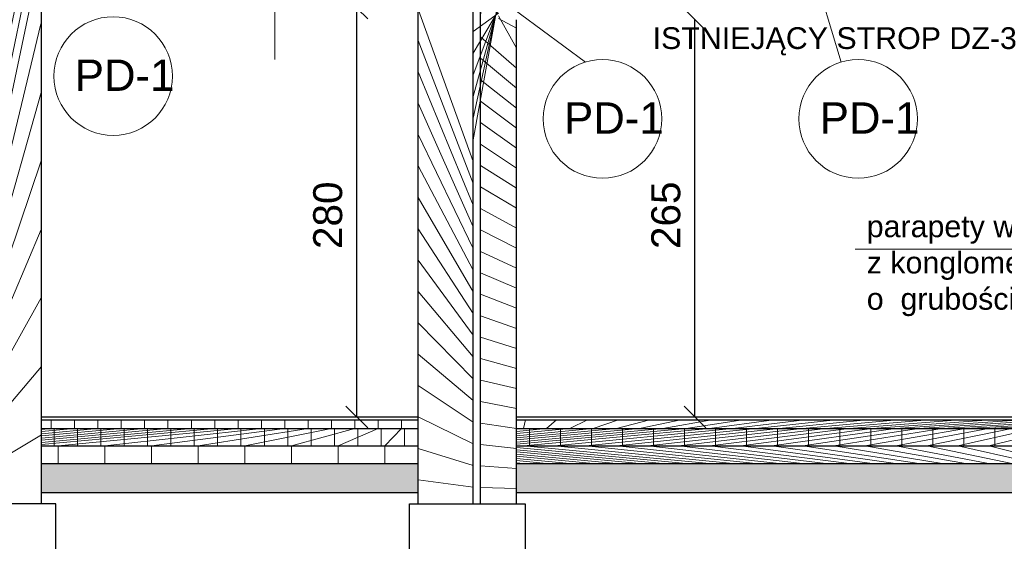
# Model space of a CAD drawing. Header units: millimetres. Extents: x 6197 to 108098, y 4257 to 29730.
# Tile 75 of 148: x 33862 to 34542, y 10993 to 11352. Entities that reach past the tile are written whole.
import ezdxf

# ---------------------------------------------------------------- set-up
doc = ezdxf.new("R2010")
doc.units = ezdxf.units.MM
doc.layers.add('R-TAB', color=1, linetype='Continuous')
doc.styles.get("Standard").update_dxf_attribs({"font": 'arial.ttf'})
doc.dimstyles.new('ISO-25', dxfattribs={"dimtxt": 2.5, "dimasz": 2.5, "dimexe": 1.25, "dimexo": 0.625, "dimtad": 1, "dimtxsty": 'Standard', "dimcen": 2.5, "dimadec": 0, "dimazin": 0, "dimtfac": 1, "dimtmove": 0, "dimatfit": 3, "dimfxl": 1, "dimarcsym": 0})
pattern_1 = [(45, (-1177861116.62511, -935728471.4179041), (-11.22532015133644, 11.22532015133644), [])]

# ---------------------------------------------------------------- blocks, each defined once
blk = doc.blocks.new('_Oblique')
at = {"color": 0, "linetype": 'ByBlock', "lineweight": -2}
blk.add_line((-0.5, -0.5), (0.5, 0.5), dxfattribs=at)
blk = doc.blocks.new('*D1171')
at = {"color": 0, "lineweight": -2, "transparency": 16777216}
blk.add_line((34095.12294480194, 11078.28246826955), (34095.12294480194, 11360.33718950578), dxfattribs=at)
at = {"layer": 'Defpoints', "color": 0, "transparency": 16777216}
for p in [(34011.78111240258, 11360.33718950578), (34095.12294480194, 11360.33718950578), (34021.78111454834, 11078.28246826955)]:
    blk.add_point(p, dxfattribs=at)
at = {"color": 0, "lineweight": -2, "transparency": 16777216, "xscale": 15, "yscale": 15, "zscale": 15}
for p, rotation in [((34095.12294480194, 11360.33718950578), 90), ((34095.12294480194, 11078.28246826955), 270)]:
    blk.add_blockref('_Oblique', p, dxfattribs=dict(at, rotation=rotation))
at = {"color": 0, "lineweight": 20, "transparency": 16777216, "insert": (34075.13290545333, 11217.41883618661), "char_height": 20, "attachment_point": 5, "rotation": 90}
blk.add_mtext('280', dxfattribs=at)
blk = doc.blocks.new('*D1175')
at = {"color": 0, "lineweight": -2, "transparency": 16777216}
blk.add_line((34328.55047675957, 11078.28246826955), (34328.55047675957, 11352.33718938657), dxfattribs=at)
at = {"layer": 'Defpoints', "color": 0, "transparency": 16777216}
for p in [(34245.20864197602, 11352.33718938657), (34328.55047675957, 11352.33718938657), (34255.20864412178, 11078.28246826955)]:
    blk.add_point(p, dxfattribs=at)
at = {"color": 0, "lineweight": -2, "transparency": 16777216, "xscale": 15, "yscale": 15, "zscale": 15}
for p, rotation in [((34328.55047675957, 11352.33718938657), 90), ((34328.55047675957, 11078.28246826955), 270)]:
    blk.add_blockref('_Oblique', p, dxfattribs=dict(at, rotation=rotation))
at = {"color": 0, "lineweight": 20, "transparency": 16777216, "insert": (34308.56043502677, 11217.41883618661), "char_height": 20, "attachment_point": 5, "rotation": 90}
blk.add_mtext('265', dxfattribs=at)
blk = doc.blocks.new('*D1190')
at = {"color": 0, "lineweight": -2, "transparency": 16777216}
blk.add_line((35370.82175442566, 11068.28246815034), (35370.82175442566, 11767.60545677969), dxfattribs=at)
at = {"layer": 'Defpoints', "color": 0, "transparency": 16777216}
for p in [(34003.40368267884, 11767.60545677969), (35370.82175442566, 11767.60545677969), (34813.40368267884, 11068.28246815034)]:
    blk.add_point(p, dxfattribs=at)
at = {"color": 0, "lineweight": -2, "transparency": 16777216, "xscale": 15, "yscale": 15, "zscale": 15}
for p, rotation in [((35370.82175442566, 11767.60545677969), 90), ((35370.82175442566, 11068.28246815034), 270)]:
    blk.add_blockref('_Oblique', p, dxfattribs=dict(at, rotation=rotation))
at = {"color": 0, "lineweight": 20, "transparency": 16777216, "insert": (35350.83171889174, 11403.72197432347), "char_height": 20, "attachment_point": 5, "rotation": 90}
blk.add_mtext('692', dxfattribs=at)
blk = doc.blocks.new('*D1192')
at = {"color": 0, "lineweight": -2, "transparency": 16777216}
blk.add_line((32650.65907809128, 11068.28246815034), (32650.65907809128, 11767.60545677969), dxfattribs=at)
at = {"layer": 'Defpoints', "color": 0, "transparency": 16777216}
for p in [(32650.65907809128, 11767.60545677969), (34003.40368267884, 11767.60545677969), (33183.40368267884, 11068.28246815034)]:
    blk.add_point(p, dxfattribs=at)
at = {"color": 0, "lineweight": -2, "transparency": 16777216, "xscale": 15, "yscale": 15, "zscale": 15}
for p, rotation in [((32650.65907809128, 11767.60545677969), 90), ((32650.65907809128, 11068.28246815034), 270)]:
    blk.add_blockref('_Oblique', p, dxfattribs=dict(at, rotation=rotation))
at = {"color": 0, "lineweight": 20, "transparency": 16777216, "insert": (32630.66904446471, 11431.39233715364), "char_height": 20, "attachment_point": 5, "rotation": 90}
blk.add_mtext('692', dxfattribs=at)

msp = doc.modelspace()

# ---------------------------------------------------------------- hatches: boundary and pattern name
at = {"lineweight": 0}
h = msp.add_hatch(dxfattribs=at)
h.set_pattern_fill('ANSI31', color=256, scale=5, style=0)
h.set_pattern_definition([(45, (-1177856064.998304, -935728061.5742054), (-11.22532015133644, 11.22532015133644), [])])
h.paths.add_polyline_path([(33876.99217554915, 11399.26898832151), (33836.99217554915, 11401.10174889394), (33837.40368267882, 11018.28246815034), (33877.40368267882, 11018.28246815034)])
h = msp.add_hatch(dxfattribs=at)
h.set_pattern_fill('ANSI31', color=256, scale=5)
h.set_pattern_definition(pattern_1)
h.paths.add_polyline_path([(34175.40368267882, 11380.45230192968), (34156.13325330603, 11394.70698888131), (34155.99217554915, 11386.48548312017), (34137.40368291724, 11387.33718950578), (34137.40368291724, 11367.33718950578), (34137.40368291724, 11018.28246815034), (34175.40368267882, 11018.28246815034)])
h.paths.add_polyline_path([(34205.40368267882, 11352.33718950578), (34192.90368267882, 11352.33718950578), (34192.90368267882, 11367.50723380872), (34180.96676418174, 11376.33718950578), (34180.40368267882, 11376.33718950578), (34180.40368267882, 11018.28246815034), (34205.40368267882, 11018.28246815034)])
h = msp.add_hatch(dxfattribs=at)
h.set_pattern_fill('ANSI31', color=256, scale=5)
h.set_pattern_definition(pattern_1)
h.paths.add_polyline_path([(34137.40368291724, 11070.28246826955), (34137.40368291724, 11076.28246803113), (33877.40368267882, 11076.28246803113), (33877.40368267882, 11070.28246815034)])
h.paths.add_polyline_path([(34205.40368267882, 11076.28246803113), (34205.40368267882, 11070.28246826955), (34723.40368291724, 11070.28246815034), (34723.40368291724, 11076.28246815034)])
h = msp.add_hatch(dxfattribs=at)
h.set_pattern_fill('ANSI37', color=256, scale=5)
h.set_pattern_definition([(45, (-1177861116.62511, -935728471.4179041), (-11.22532015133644, 11.22532015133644), []), (135, (-1177861116.62511, -935728471.4179041), (-11.22532015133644, -11.22532015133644), [])])
h.paths.add_polyline_path([(33283.40368267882, 11070.28246815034), (33283.40368267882, 11058.28246815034), (33837.40368267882, 11058.28246815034), (33837.40368267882, 11070.28246815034)])
h.paths.add_polyline_path([(33877.40368267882, 11070.28246815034), (33877.40368267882, 11058.28246815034), (34137.40368291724, 11058.28246826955), (34137.40368291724, 11070.28246826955)])
h.paths.add_polyline_path([(34723.40368291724, 11058.28246815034), (34723.40368291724, 11070.28246815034), (34205.40368267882, 11070.28246826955), (34205.40368267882, 11058.28246815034)])
h = msp.add_hatch(dxfattribs=at)
h.set_pattern_fill('ANSI31', color=256, scale=5)
h.set_pattern_definition(pattern_1)
h.paths.add_polyline_path([(33837.40368267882, 11046.28246815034), (33837.40368267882, 11058.28246815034), (33283.40368267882, 11058.28246815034), (33283.40368267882, 11046.28246815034)])
h.paths.add_polyline_path([(34137.40368291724, 11046.28246791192), (34137.40368291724, 11058.28246826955), (33877.40368267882, 11058.28246815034), (33877.40368267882, 11046.28246803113)])
h.paths.add_polyline_path([(34723.40368291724, 11046.28246815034), (34723.40368291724, 11058.28246815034), (34205.40368267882, 11058.28246815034), (34205.40368267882, 11046.28246815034)])
h = msp.add_hatch(dxfattribs=at)
h.set_pattern_fill('DOTS', color=256, scale=5)
h.set_pattern_definition([(0, (-1177861116.62511, -935728471.4179041), (3.96875, 7.9375), [0, -7.9375])])
h.paths.add_polyline_path([(33837.40368267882, 11026.28246815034), (33837.40368267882, 11046.28246815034), (33283.40368267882, 11046.28246815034), (33283.40368267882, 11026.28246815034)])
h.paths.add_polyline_path([(34137.40368291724, 11026.28246803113), (34137.40368291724, 11046.28246791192), (33877.40368267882, 11046.28246803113), (33877.40368267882, 11026.28246803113)])
h.paths.add_polyline_path([(34205.40368267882, 11046.28246815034), (34205.40368267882, 11026.28246815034), (34723.40368291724, 11026.28246815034), (34723.40368291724, 11046.28246815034)])

# ---------------------------------------------------------------- linework, layer by layer
for p, q in [((34038.57287546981, 11324.84302694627), (34038.57287546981, 11499.57940668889)), ((34133.40368267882, 11411.52046556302), (34252.91854831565, 11323.11314661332)), ((34413.42872950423, 11376.33718950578), (34429.43826982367, 11323.11314661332)), ((34439.24979898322, 11194.0980243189), (34680.84167620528, 11194.0980243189))]:
    msp.add_line(p, q, dxfattribs=at)
at = {"lineweight": 30}
for p, q in [((34175.40368267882, 11018.28246815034), (34175.40368267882, 11411.33718950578)), ((33877.40368267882, 11018.28246815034), (33877.40368267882, 11399.25013346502)), ((34137.40368291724, 11018.28246815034), (34137.40368291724, 11387.33718950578)), ((34180.40368267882, 11018.28246815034), (34180.40368267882, 11376.33718950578)), ((34205.40368267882, 11018.28246815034), (34205.40368267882, 11352.33718938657)), ((33877.40368267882, 11078.28246803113), (34137.40368291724, 11078.28246803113)), ((33877.40368267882, 11076.28246803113), (34137.40368291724, 11076.28246803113)), ((34205.40368267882, 11078.28246815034), (34723.40368291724, 11078.28246815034)), ((34205.40368267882, 11076.28246803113), (34723.40368291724, 11076.28246815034)), ((33877.40368267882, 11070.28246815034), (34137.40368291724, 11070.28246826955)), ((34205.40368267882, 11070.28246826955), (34723.40368291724, 11070.28246815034)), ((33877.40368267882, 11058.28246815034), (34137.40368291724, 11058.28246826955)), ((34205.40368267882, 11058.28246815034), (34723.40368291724, 11058.28246815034)), ((33877.40368267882, 11046.28246803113), (34137.40368291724, 11046.28246791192)), ((34205.40368267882, 11046.28246815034), (34723.40368291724, 11046.28246815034)), ((33877.40368267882, 11026.28246803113), (34137.40368291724, 11026.28246803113)), ((34205.40368267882, 11026.28246815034), (34723.40368291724, 11026.28246815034)), ((33887.40368267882, 11018.28246815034), (33827.40368267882, 11018.28246815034)), ((33887.40368267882, 10978.28246815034), (33887.40368267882, 11018.28246815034)), ((34131.40368267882, 11018.28246815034), (34211.40368267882, 11018.28246815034)), ((34131.40368267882, 10978.28246815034), (34131.40368267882, 11018.28246815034)), ((34211.40368267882, 11018.28246815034), (34211.40368267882, 10978.28246815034))]:
    msp.add_line(p, q, dxfattribs=at)
at = {"lineweight": 0}
for centre in [(33926.89133474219, 11313.43534583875), (34264.70477887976, 11283.92958314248), (34441.22450038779, 11283.92958314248)]:
    msp.add_circle(centre, 40.91780638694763, dxfattribs=at)

# ---------------------------------------------------------------- texts
at = {"char_height": 15, "attachment_point": 1}
for s, insert in [('\\A1;ISTNIEJĄCY STROP DZ-3 ', (34299.33643004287, 11347.12613339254)), ('\\A1;parapety wewnętrzne ^Jz konglomeratu^Jo  grubości 30 mm', (34447.18942663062, 11217.29379517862))]:
    msp.add_mtext_dynamic_manual_height_columns(s, width=305.4220082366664, gutter_width=12.5, heights=[0], dxfattribs=dict(at, insert=insert))
at = {"layer": 'R-TAB', "color": 0, "ltscale": 24, "char_height": 21.6, "width": 490.7206424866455, "attachment_point": 1}
for insert in [(33900.4217648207, 11324.84302694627), (34238.23520895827, 11295.33726425), (34414.7549304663, 11295.33726425)]:
    msp.add_mtext('PD-1', dxfattribs=dict(at, insert=insert))

# ---------------------------------------------------------------- dimensions: what is measured, and where the dimension line sits
at = {"lineweight": 20}
for base, p1, p2, text, picture, middle in [((32650.65907809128, 11767.60545677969), (33183.40368267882, 11068.28246815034), (34003.40368267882, 11767.60545677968), '692', '*D1192', (32630.66904446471, 11431.39233715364)), ((35370.82175442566, 11767.60545677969), (34813.40368267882, 11068.28246815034), (34003.40368267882, 11767.60545677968), '692', '*D1190', (35350.83171889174, 11403.72197432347)), ((34095.12294480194, 11360.33718950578), (34021.78111454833, 11078.28246826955), (34011.78111240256, 11360.33718950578), '280', '*D1171', (34075.13290545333, 11217.41883618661)), ((34328.55047675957, 11352.33718938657), (34255.20864412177, 11078.28246826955), (34245.208641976, 11352.33718938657), '265', '*D1175', (34308.56043502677, 11217.41883618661))]:
    dim = msp.add_linear_dim(base=base, p1=p1, p2=p2, angle=90, text=text, dimstyle='ISO-25', override={"dimtxt": 20, "dimasz": 15, "dimdec": 0, "dimblk1": 'Oblique', "dimblk2": 'Oblique', "dimsah": 1, "dimse1": 1, "dimse2": 1, "dimtmove": 2}, dxfattribs=at)
    dim.commit()
    dim.dimension.update_dxf_attribs({"geometry": picture, "text_midpoint": middle, "dimtype": 160})

doc.saveas('drawing.dxf')
